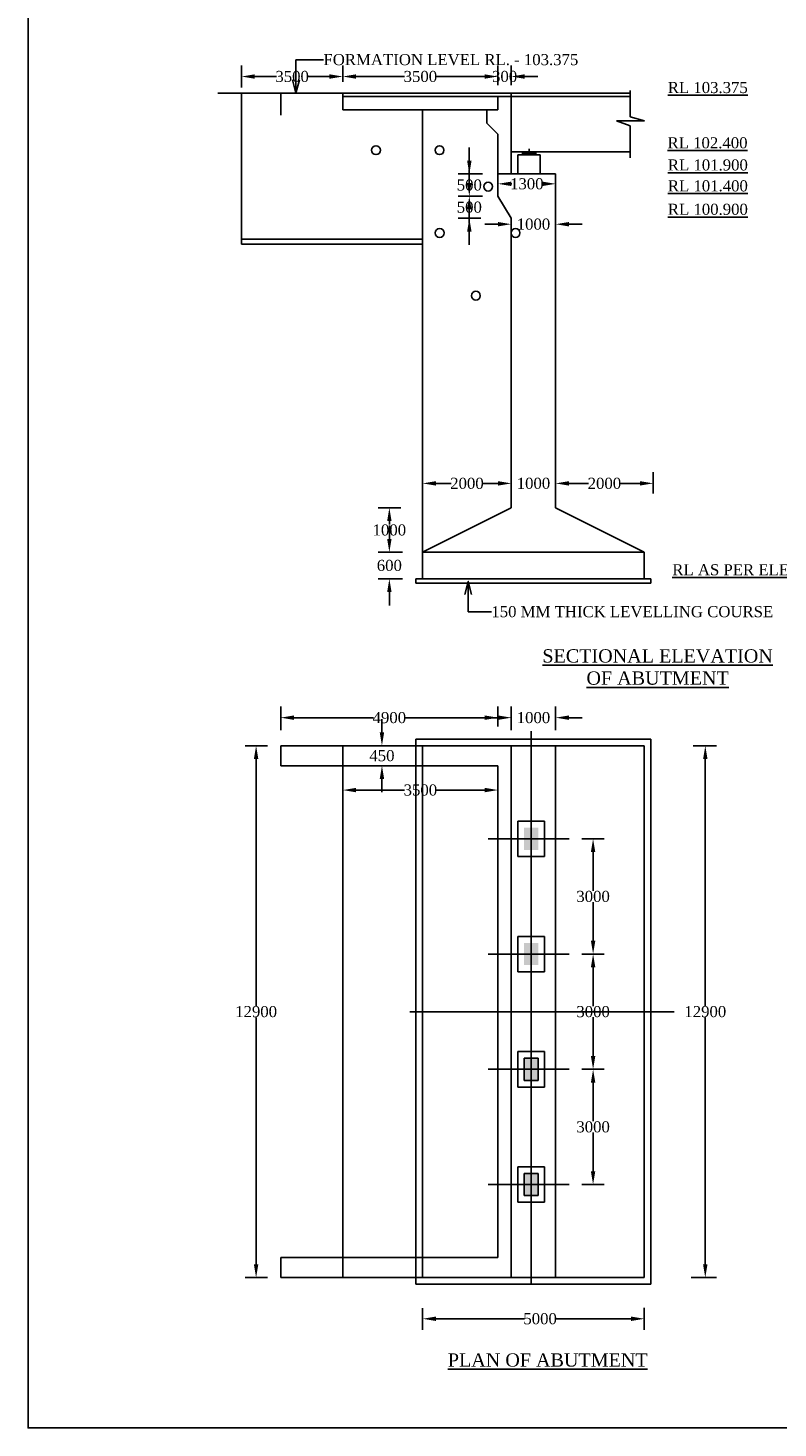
# Model space of a CAD drawing. Header units: millimetres. Extents: x 103078 to 9205504, y -104267 to 3479495.
# Tile 1 of 14: x 3777418 to 3811244, y 3302795 to 3365973. Entities that reach past the tile are written whole.
import ezdxf

# ---------------------------------------------------------------- set-up
doc = ezdxf.new("R2010")
doc.units = ezdxf.units.MM
doc.header["$LTSCALE"] = 500
doc.header["$MEASUREMENT"] = 0
doc.styles.get("Standard").update_dxf_attribs({"font": 'times.ttf'})
doc.styles.add('style1', font='txt.shx', dxfattribs={"height": 1})
doc.dimstyles.get("Standard").update_dxf_attribs({"dimtxt": 400, "dimasz": 215, "dimexe": 0.18, "dimexo": 0.0625, "dimgap": 0.09, "dimtad": 0, "dimtih": 1, "dimtoh": 1, "dimdec": 0, "dimzin": 4, "dimdsep": 46, "dimtxsty": 'Standard', "dimblk": 'OPEN90', "dimcen": 0, "dimadec": 0, "dimazin": 1, "dimtfac": 1, "dimtdec": 0, "dimtix": 1, "dimtofl": 0, "dimtmove": 0, "dimatfit": 3, "dimldrblk": 'OPEN30', "dimfxl": 1, "dimtolj": 1, "dimtzin": 0, "dimarcsym": 0})

# ---------------------------------------------------------------- blocks, each defined once
blk = doc.blocks.new('*D78')
at = {"color": 0, "linetype": 'Continuous', "lineweight": -2, "transparency": 16777216}
for p, q in [((3795215, 3308210), (3795215, 3307224)), ((3805215, 3308222), (3805215, 3307224)), ((3795815, 3307724), (3799807, 3307724)), ((3804615, 3307724), (3801222, 3307724))]:
    blk.add_line(p, q, dxfattribs=at)
for points in [[(3795815, 3307824), (3795815, 3307624), (3795215, 3307724)], [(3804615, 3307824), (3804615, 3307624), (3805215, 3307724)]]:
    blk.add_solid(points, dxfattribs=at)
at = {"layer": 'Defpoints', "color": 0, "linetype": 'Continuous', "lineweight": -2, "transparency": 16777216}
for p in [(3795215, 3308910), (3805215, 3308922), (3805215, 3307724)]:
    blk.add_point(p, dxfattribs=at)
at = {"color": 0, "linetype": 'Continuous', "lineweight": -2, "transparency": 16777216, "insert": (3800515, 3307724), "char_height": 500, "attachment_point": 5}
blk.add_mtext('\\A1;5000', dxfattribs=at)
blk = doc.blocks.new('*D112')
at = {"color": 0, "linetype": 'Continuous', "lineweight": -2, "transparency": 16777216}
for p, q in [((3791615, 3331982), (3791615, 3331083)), ((3792215, 3331583), (3794404, 3331583)), ((3798015, 3331583), (3795825, 3331583)), ((3798615, 3331982), (3798615, 3331083))]:
    blk.add_line(p, q, dxfattribs=at)
for points in [[(3792215, 3331683), (3792215, 3331483), (3791615, 3331583)], [(3798015, 3331683), (3798015, 3331483), (3798615, 3331583)]]:
    blk.add_solid(points, dxfattribs=at)
at = {"layer": 'Defpoints', "color": 0, "linetype": 'Continuous', "lineweight": -2, "transparency": 16777216}
for p in [(3791615, 3332682), (3798615, 3332682), (3791615, 3331583)]:
    blk.add_point(p, dxfattribs=at)
at = {"color": 0, "linetype": 'Continuous', "lineweight": -2, "transparency": 16777216, "insert": (3795115, 3331583), "char_height": 500, "attachment_point": 5}
blk.add_mtext('\\A1;3500', dxfattribs=at)
blk = doc.blocks.new('*D113')
at = {"color": 0, "linetype": 'Continuous', "lineweight": -2, "transparency": 16777216}
for p, q in [((3799215, 3334282), (3799215, 3335350)), ((3801215, 3334282), (3801215, 3335350)), ((3798615, 3334850), (3798015, 3334850)), ((3801815, 3334850), (3802415, 3334850))]:
    blk.add_line(p, q, dxfattribs=at)
for points in [[(3798615, 3334950), (3798615, 3334750), (3799215, 3334850)], [(3801815, 3334950), (3801815, 3334750), (3801215, 3334850)]]:
    blk.add_solid(points, dxfattribs=at)
at = {"layer": 'Defpoints', "color": 0, "linetype": 'Continuous', "lineweight": -2, "transparency": 16777216}
for p in [(3801215, 3334850), (3799215, 3333582), (3801215, 3333582)]:
    blk.add_point(p, dxfattribs=at)
at = {"color": 0, "linetype": 'Continuous', "lineweight": -2, "transparency": 16777216, "insert": (3800215, 3334850), "char_height": 500, "attachment_point": 5}
blk.add_mtext('\\A1;1000', dxfattribs=at)
blk = doc.blocks.new('*D114')
at = {"color": 0, "linetype": 'Continuous', "lineweight": -2, "transparency": 16777216}
for p, q in [((3793381, 3334182), (3793381, 3334782)), ((3794515, 3333582), (3792881, 3333582)), ((3794515, 3332682), (3792881, 3332682)), ((3793381, 3332082), (3793381, 3331482))]:
    blk.add_line(p, q, dxfattribs=at)
for points in [[(3793281, 3334182), (3793481, 3334182), (3793381, 3333582)], [(3793281, 3332082), (3793481, 3332082), (3793381, 3332682)]]:
    blk.add_solid(points, dxfattribs=at)
at = {"layer": 'Defpoints', "color": 0, "linetype": 'Continuous', "lineweight": -2, "transparency": 16777216}
for p in [(3795215, 3333582), (3793381, 3332682), (3795215, 3332682)]:
    blk.add_point(p, dxfattribs=at)
at = {"color": 0, "linetype": 'Continuous', "lineweight": -2, "transparency": 16777216, "insert": (3793381, 3333132), "char_height": 500, "attachment_point": 5}
blk.add_mtext('\\A1;450', dxfattribs=at)
blk = doc.blocks.new('*D79')
at = {"color": 0, "linetype": 'Continuous', "lineweight": -2, "transparency": 16777216}
for p, q in [((3807422, 3333582), (3808465, 3333582)), ((3807965, 3332982), (3807965, 3321837)), ((3807965, 3310182), (3807965, 3321327)), ((3807332, 3309582), (3808465, 3309582))]:
    blk.add_line(p, q, dxfattribs=at)
for points in [[(3807865, 3332982), (3808065, 3332982), (3807965, 3333582)], [(3807865, 3310182), (3808065, 3310182), (3807965, 3309582)]]:
    blk.add_solid(points, dxfattribs=at)
at = {"layer": 'Defpoints', "color": 0, "linetype": 'Continuous', "lineweight": -2, "transparency": 16777216}
for p in [(3806722, 3333582), (3806632, 3309582), (3807965, 3309582)]:
    blk.add_point(p, dxfattribs=at)
at = {"color": 0, "linetype": 'Continuous', "lineweight": -2, "transparency": 16777216, "insert": (3807965, 3321582), "char_height": 500, "attachment_point": 5}
blk.add_mtext('\\A1;12900', dxfattribs=at)
blk = doc.blocks.new('*D80')
at = {"color": 0, "linetype": 'Continuous', "lineweight": -2, "transparency": 16777216}
for p, q in [((3788222, 3333582), (3787206, 3333582)), ((3787706, 3332982), (3787706, 3321837)), ((3787706, 3310182), (3787706, 3321327)), ((3788222, 3309582), (3787206, 3309582))]:
    blk.add_line(p, q, dxfattribs=at)
for points in [[(3787606, 3332982), (3787806, 3332982), (3787706, 3333582)], [(3787606, 3310182), (3787806, 3310182), (3787706, 3309582)]]:
    blk.add_solid(points, dxfattribs=at)
at = {"layer": 'Defpoints', "color": 0, "linetype": 'Continuous', "lineweight": -2, "transparency": 16777216}
for p in [(3788922, 3333582), (3787706, 3309582), (3788922, 3309582)]:
    blk.add_point(p, dxfattribs=at)
at = {"color": 0, "linetype": 'Continuous', "lineweight": -2, "transparency": 16777216, "insert": (3787706, 3321582), "char_height": 500, "attachment_point": 5}
blk.add_mtext('\\A1;12900', dxfattribs=at)
blk = doc.blocks.new('*D116')
at = {"color": 0, "linetype": 'Continuous', "lineweight": -2, "transparency": 16777216}
for p, q in [((3797322, 3359985), (3797322, 3360585)), ((3797915, 3359385), (3796822, 3359385)), ((3797915, 3358385), (3796822, 3358385)), ((3797322, 3357785), (3797322, 3357185))]:
    blk.add_line(p, q, dxfattribs=at)
for points in [[(3797222, 3359985), (3797422, 3359985), (3797322, 3359385)], [(3797222, 3357785), (3797422, 3357785), (3797322, 3358385)]]:
    blk.add_solid(points, dxfattribs=at)
at = {"layer": 'Defpoints', "color": 0, "linetype": 'Continuous', "lineweight": -2, "transparency": 16777216}
for p in [(3798615, 3359385), (3797322, 3358385), (3798615, 3358385)]:
    blk.add_point(p, dxfattribs=at)
at = {"color": 0, "linetype": 'Continuous', "lineweight": -2, "transparency": 16777216, "insert": (3797322, 3358885), "char_height": 500, "attachment_point": 5}
blk.add_mtext('\\A1;500', dxfattribs=at)
blk = doc.blocks.new('*D117')
at = {"color": 0, "linetype": 'Continuous', "lineweight": -2, "transparency": 16777216}
for p, q in [((3797322, 3358985), (3797322, 3359585)), ((3797915, 3358385), (3796822, 3358385)), ((3797846, 3357385), (3796822, 3357385)), ((3797322, 3356785), (3797322, 3356185))]:
    blk.add_line(p, q, dxfattribs=at)
for points in [[(3797222, 3358985), (3797422, 3358985), (3797322, 3358385)], [(3797222, 3356785), (3797422, 3356785), (3797322, 3357385)]]:
    blk.add_solid(points, dxfattribs=at)
at = {"layer": 'Defpoints', "color": 0, "linetype": 'Continuous', "lineweight": -2, "transparency": 16777216}
for p in [(3798615, 3358385), (3797322, 3357385), (3798546, 3357385)]:
    blk.add_point(p, dxfattribs=at)
at = {"color": 0, "linetype": 'Continuous', "lineweight": -2, "transparency": 16777216, "insert": (3797322, 3357885), "char_height": 500, "attachment_point": 5}
blk.add_mtext('\\A1;500', dxfattribs=at)
blk = doc.blocks.new('*D87')
at = {"color": 0, "linetype": 'Continuous', "lineweight": -2, "transparency": 16777216}
for p, q in [((3802391, 3318982), (3803405, 3318982)), ((3802905, 3318382), (3802905, 3316636)), ((3802905, 3314382), (3802905, 3316128)), ((3802391, 3313782), (3803405, 3313782))]:
    blk.add_line(p, q, dxfattribs=at)
for points in [[(3802805, 3318382), (3803005, 3318382), (3802905, 3318982)], [(3802805, 3314382), (3803005, 3314382), (3802905, 3313782)]]:
    blk.add_solid(points, dxfattribs=at)
at = {"layer": 'Defpoints', "color": 0, "linetype": 'Continuous', "lineweight": -2, "transparency": 16777216}
for p in [(3801691, 3318982), (3801691, 3313782), (3802905, 3313782)]:
    blk.add_point(p, dxfattribs=at)
at = {"color": 0, "linetype": 'Continuous', "lineweight": -2, "transparency": 16777216, "insert": (3802905, 3316382), "char_height": 500, "attachment_point": 5}
blk.add_mtext('\\A1;3000', dxfattribs=at)
blk = doc.blocks.new('*D88')
at = {"color": 0, "linetype": 'Continuous', "lineweight": -2, "transparency": 16777216}
for p, q in [((3802391, 3324182), (3803405, 3324182)), ((3802905, 3323582), (3802905, 3321836)), ((3802905, 3319582), (3802905, 3321328)), ((3802391, 3318982), (3803405, 3318982))]:
    blk.add_line(p, q, dxfattribs=at)
for points in [[(3802805, 3323582), (3803005, 3323582), (3802905, 3324182)], [(3802805, 3319582), (3803005, 3319582), (3802905, 3318982)]]:
    blk.add_solid(points, dxfattribs=at)
at = {"layer": 'Defpoints', "color": 0, "linetype": 'Continuous', "lineweight": -2, "transparency": 16777216}
for p in [(3801691, 3324182), (3802905, 3324182), (3801691, 3318982)]:
    blk.add_point(p, dxfattribs=at)
at = {"color": 0, "linetype": 'Continuous', "lineweight": -2, "transparency": 16777216, "insert": (3802905, 3321582), "char_height": 500, "attachment_point": 5}
blk.add_mtext('\\A1;3000', dxfattribs=at)
blk = doc.blocks.new('*D89')
at = {"color": 0, "linetype": 'Continuous', "lineweight": -2, "transparency": 16777216}
for p, q in [((3802391, 3329382), (3803405, 3329382)), ((3802905, 3328782), (3802905, 3327036)), ((3802905, 3324782), (3802905, 3326528)), ((3802391, 3324182), (3803405, 3324182))]:
    blk.add_line(p, q, dxfattribs=at)
for points in [[(3802805, 3328782), (3803005, 3328782), (3802905, 3329382)], [(3802805, 3324782), (3803005, 3324782), (3802905, 3324182)]]:
    blk.add_solid(points, dxfattribs=at)
at = {"layer": 'Defpoints', "color": 0, "linetype": 'Continuous', "lineweight": -2, "transparency": 16777216}
for p in [(3801691, 3329382), (3801691, 3324182), (3802905, 3324182)]:
    blk.add_point(p, dxfattribs=at)
at = {"color": 0, "linetype": 'Continuous', "lineweight": -2, "transparency": 16777216, "insert": (3802905, 3326782), "char_height": 500, "attachment_point": 5}
blk.add_mtext('\\A1;3000', dxfattribs=at)
blk = doc.blocks.new('*D118')
at = {"color": 0, "linetype": 'Continuous', "lineweight": -2, "transparency": 16777216}
for p, q in [((3798615, 3358685), (3798615, 3358441)), ((3799215, 3358941), (3799233, 3358941)), ((3800615, 3358941), (3800597, 3358941)), ((3801215, 3358685), (3801215, 3358441))]:
    blk.add_line(p, q, dxfattribs=at)
for points in [[(3799215, 3359041), (3799215, 3358841), (3798615, 3358941)], [(3800615, 3359041), (3800615, 3358841), (3801215, 3358941)]]:
    blk.add_solid(points, dxfattribs=at)
at = {"layer": 'Defpoints', "color": 0, "linetype": 'Continuous', "lineweight": -2, "transparency": 16777216}
for p in [(3798615, 3359385), (3801215, 3359385), (3801215, 3358941)]:
    blk.add_point(p, dxfattribs=at)
at = {"color": 0, "linetype": 'Continuous', "lineweight": -2, "transparency": 16777216, "insert": (3799915, 3358941), "char_height": 500, "attachment_point": 5}
blk.add_mtext('\\A1;1300', dxfattribs=at)
blk = doc.blocks.new('*D119')
at = {"color": 0, "linetype": 'Continuous', "lineweight": -2, "transparency": 16777216}
for p, q in [((3801215, 3358685), (3801215, 3356619)), ((3798615, 3357119), (3798015, 3357119)), ((3799215, 3356685), (3799215, 3356619)), ((3801815, 3357119), (3802415, 3357119))]:
    blk.add_line(p, q, dxfattribs=at)
for points in [[(3798615, 3357219), (3798615, 3357019), (3799215, 3357119)], [(3801815, 3357219), (3801815, 3357019), (3801215, 3357119)]]:
    blk.add_solid(points, dxfattribs=at)
at = {"layer": 'Defpoints', "color": 0, "linetype": 'Continuous', "lineweight": -2, "transparency": 16777216}
for p in [(3801215, 3359385), (3799215, 3357385), (3801215, 3357119)]:
    blk.add_point(p, dxfattribs=at)
at = {"color": 0, "linetype": 'Continuous', "lineweight": -2, "transparency": 16777216, "insert": (3800215, 3357119), "char_height": 500, "attachment_point": 5}
blk.add_mtext('\\A1;1000', dxfattribs=at)
blk = doc.blocks.new('*D90')
at = {"color": 0, "linetype": 'Continuous', "lineweight": -2, "transparency": 16777216}
for p, q in [((3791615, 3363540), (3791615, 3364283)), ((3798615, 3363390), (3798615, 3364283)), ((3792215, 3363783), (3794404, 3363783)), ((3798015, 3363783), (3795825, 3363783))]:
    blk.add_line(p, q, dxfattribs=at)
for points in [[(3792215, 3363883), (3792215, 3363683), (3791615, 3363783)], [(3798015, 3363883), (3798015, 3363683), (3798615, 3363783)]]:
    blk.add_solid(points, dxfattribs=at)
at = {"layer": 'Defpoints', "color": 0, "linetype": 'Continuous', "lineweight": -2, "transparency": 16777216}
for p in [(3798615, 3363783), (3791615, 3362840), (3798615, 3362690)]:
    blk.add_point(p, dxfattribs=at)
at = {"color": 0, "linetype": 'Continuous', "lineweight": -2, "transparency": 16777216, "insert": (3795115, 3363783), "char_height": 500, "attachment_point": 5}
blk.add_mtext('\\A1;3500', dxfattribs=at)
blk = doc.blocks.new('*D91')
at = {"color": 0, "linetype": 'Continuous', "lineweight": -2, "transparency": 16777216}
for p, q in [((3798615, 3363390), (3798615, 3364283)), ((3799215, 3363390), (3799215, 3364283)), ((3798015, 3363783), (3797415, 3363783)), ((3799815, 3363783), (3800415, 3363783))]:
    blk.add_line(p, q, dxfattribs=at)
for points in [[(3798015, 3363883), (3798015, 3363683), (3798615, 3363783)], [(3799815, 3363883), (3799815, 3363683), (3799215, 3363783)]]:
    blk.add_solid(points, dxfattribs=at)
at = {"layer": 'Defpoints', "color": 0, "linetype": 'Continuous', "lineweight": -2, "transparency": 16777216}
for p in [(3799215, 3363783), (3798615, 3362690), (3799215, 3362690)]:
    blk.add_point(p, dxfattribs=at)
at = {"color": 0, "linetype": 'Continuous', "lineweight": -2, "transparency": 16777216, "insert": (3798915, 3363783), "char_height": 500, "attachment_point": 5}
blk.add_mtext('\\A1;300', dxfattribs=at)
blk = doc.blocks.new('*D92')
at = {"color": 0, "linetype": 'Continuous', "lineweight": -2, "transparency": 16777216}
for p, q in [((3793715, 3342918), (3793715, 3343518)), ((3794305, 3342318), (3793215, 3342318)), ((3794305, 3341118), (3793215, 3341118)), ((3793715, 3340518), (3793715, 3339918))]:
    blk.add_line(p, q, dxfattribs=at)
for points in [[(3793615, 3342918), (3793815, 3342918), (3793715, 3342318)], [(3793615, 3340518), (3793815, 3340518), (3793715, 3341118)]]:
    blk.add_solid(points, dxfattribs=at)
at = {"layer": 'Defpoints', "color": 0, "linetype": 'Continuous', "lineweight": -2, "transparency": 16777216}
for p in [(3795005, 3342318), (3793715, 3341118), (3795005, 3341118)]:
    blk.add_point(p, dxfattribs=at)
at = {"color": 0, "linetype": 'Continuous', "lineweight": -2, "transparency": 16777216, "insert": (3793715, 3341718), "char_height": 500, "attachment_point": 5}
blk.add_mtext('\\A1;600', dxfattribs=at)
blk = doc.blocks.new('*D93')
at = {"color": 0, "linetype": 'Continuous', "lineweight": -2, "transparency": 16777216}
for p, q in [((3794240, 3344318), (3793215, 3344318)), ((3793715, 3343718), (3793715, 3343572)), ((3793715, 3342918), (3793715, 3343063)), ((3794305, 3342318), (3793215, 3342318))]:
    blk.add_line(p, q, dxfattribs=at)
for points in [[(3793615, 3343718), (3793815, 3343718), (3793715, 3344318)], [(3793615, 3342918), (3793815, 3342918), (3793715, 3342318)]]:
    blk.add_solid(points, dxfattribs=at)
at = {"layer": 'Defpoints', "color": 0, "linetype": 'Continuous', "lineweight": -2, "transparency": 16777216}
for p in [(3794940, 3344318), (3793715, 3342318), (3795005, 3342318)]:
    blk.add_point(p, dxfattribs=at)
at = {"color": 0, "linetype": 'Continuous', "lineweight": -2, "transparency": 16777216, "insert": (3793715, 3343318), "char_height": 500, "attachment_point": 5}
blk.add_mtext('\\A1;1000', dxfattribs=at)
blk = doc.blocks.new('*D94')
at = {"color": 0, "linetype": 'Continuous', "lineweight": -2, "transparency": 16777216}
for p, q in [((3798615, 3345423), (3798015, 3345423)), ((3799215, 3345346), (3799215, 3344923)), ((3801215, 3345849), (3801215, 3344923)), ((3801815, 3345423), (3802415, 3345423))]:
    blk.add_line(p, q, dxfattribs=at)
for points in [[(3798615, 3345523), (3798615, 3345323), (3799215, 3345423)], [(3801815, 3345523), (3801815, 3345323), (3801215, 3345423)]]:
    blk.add_solid(points, dxfattribs=at)
at = {"layer": 'Defpoints', "color": 0, "linetype": 'Continuous', "lineweight": -2, "transparency": 16777216}
for p in [(3801215, 3346549), (3799215, 3346046), (3801215, 3345423)]:
    blk.add_point(p, dxfattribs=at)
at = {"color": 0, "linetype": 'Continuous', "lineweight": -2, "transparency": 16777216, "insert": (3800215, 3345423), "char_height": 500, "attachment_point": 5}
blk.add_mtext('\\A1;1000', dxfattribs=at)
blk = doc.blocks.new('*D95')
at = {"color": 0, "linetype": 'Continuous', "lineweight": -2, "transparency": 16777216}
for p, q in [((3795215, 3344952), (3795215, 3345923)), ((3799215, 3346088), (3799215, 3345923)), ((3795815, 3345423), (3796497, 3345423)), ((3798615, 3345423), (3797932, 3345423))]:
    blk.add_line(p, q, dxfattribs=at)
for points in [[(3795815, 3345523), (3795815, 3345323), (3795215, 3345423)], [(3798615, 3345523), (3798615, 3345323), (3799215, 3345423)]]:
    blk.add_solid(points, dxfattribs=at)
at = {"layer": 'Defpoints', "color": 0, "linetype": 'Continuous', "lineweight": -2, "transparency": 16777216}
for p in [(3799215, 3345423), (3799215, 3345388), (3795215, 3344252)]:
    blk.add_point(p, dxfattribs=at)
at = {"color": 0, "linetype": 'Continuous', "lineweight": -2, "transparency": 16777216, "insert": (3797215, 3345423), "char_height": 500, "attachment_point": 5}
blk.add_mtext('\\A1;2000', dxfattribs=at)
blk = doc.blocks.new('*D96')
at = {"color": 0, "linetype": 'Continuous', "lineweight": -2, "transparency": 16777216}
for p, q in [((3805615, 3344972), (3805615, 3345923)), ((3801215, 3345401), (3801215, 3344923)), ((3801815, 3345423), (3802697, 3345423)), ((3805015, 3345423), (3804132, 3345423))]:
    blk.add_line(p, q, dxfattribs=at)
for points in [[(3801815, 3345523), (3801815, 3345323), (3801215, 3345423)], [(3805015, 3345523), (3805015, 3345323), (3805615, 3345423)]]:
    blk.add_solid(points, dxfattribs=at)
at = {"layer": 'Defpoints', "color": 0, "linetype": 'Continuous', "lineweight": -2, "transparency": 16777216}
for p in [(3801215, 3346101), (3805615, 3345423), (3805615, 3344272)]:
    blk.add_point(p, dxfattribs=at)
at = {"color": 0, "linetype": 'Continuous', "lineweight": -2, "transparency": 16777216, "insert": (3803415, 3345423), "char_height": 500, "attachment_point": 5}
blk.add_mtext('\\A1;2000', dxfattribs=at)
blk = doc.blocks.new('*D126')
at = {"color": 0, "linetype": 'Continuous', "lineweight": -2, "transparency": 16777216}
for p, q in [((3787046, 3363288), (3787046, 3364283)), ((3791615, 3363735), (3791615, 3364283)), ((3787646, 3363783), (3788620, 3363783)), ((3791015, 3363783), (3790041, 3363783))]:
    blk.add_line(p, q, dxfattribs=at)
for points in [[(3787646, 3363883), (3787646, 3363683), (3787046, 3363783)], [(3791015, 3363883), (3791015, 3363683), (3791615, 3363783)]]:
    blk.add_solid(points, dxfattribs=at)
at = {"layer": 'Defpoints', "color": 0, "linetype": 'Continuous', "lineweight": -2, "transparency": 16777216}
for p in [(3791615, 3363783), (3791615, 3363035), (3787046, 3362588)]:
    blk.add_point(p, dxfattribs=at)
at = {"color": 0, "linetype": 'Continuous', "lineweight": -2, "transparency": 16777216, "insert": (3789330, 3363783), "char_height": 500, "attachment_point": 5}
blk.add_mtext('\\A1;3500', dxfattribs=at)
blk = doc.blocks.new('*D127')
at = {"color": 0, "linetype": 'Continuous', "lineweight": -2, "transparency": 16777216}
for p, q in [((3788815, 3334282), (3788815, 3335350)), ((3798615, 3334445), (3798615, 3335350)), ((3789415, 3334850), (3792995, 3334850)), ((3798015, 3334850), (3794434, 3334850))]:
    blk.add_line(p, q, dxfattribs=at)
for points in [[(3789415, 3334950), (3789415, 3334750), (3788815, 3334850)], [(3798015, 3334950), (3798015, 3334750), (3798615, 3334850)]]:
    blk.add_solid(points, dxfattribs=at)
at = {"layer": 'Defpoints', "color": 0, "linetype": 'Continuous', "lineweight": -2, "transparency": 16777216}
for p in [(3798615, 3334850), (3788815, 3333582), (3798615, 3333745)]:
    blk.add_point(p, dxfattribs=at)
at = {"color": 0, "linetype": 'Continuous', "lineweight": -2, "transparency": 16777216, "insert": (3793715, 3334850), "char_height": 500, "attachment_point": 5}
blk.add_mtext('\\A1;4900', dxfattribs=at)

msp = doc.modelspace()

# ---------------------------------------------------------------- hatches: boundary and pattern name
at = {"linetype": 'Continuous', "lineweight": -2}
for points in [[(3800014.6, 3360384.9), (3799714.6, 3360384.9), (3799714.6, 3360254.9), (3800014.6, 3360254.9)], [(3800314.6, 3360384.9), (3800014.6, 3360384.9), (3800014.6, 3360254.9), (3800314.6, 3360254.9)]]:
    msp.add_hatch(color=0, dxfattribs=at).paths.add_polyline_path(points)
h = msp.add_hatch(color=0, dxfattribs=at)
h.dxf.hatch_style = 1
h.paths.add_polyline_path([(3800114.6, 3329881.9), (3799794.6, 3329881.9), (3799794.6, 3329381.9), (3800114.6, 3329381.9)])
h.paths.add_polyline_path([(3800434.6, 3329881.9), (3800114.6, 3329881.9), (3800114.6, 3329381.9), (3800434.6, 3329381.9)])
h.paths.add_polyline_path([(3800434.6, 3329381.9), (3800114.6, 3329381.9), (3800114.6, 3328881.9), (3800434.6, 3328881.9)])
h.paths.add_polyline_path([(3800114.6, 3329381.9), (3799794.6, 3329381.9), (3799794.6, 3328881.9), (3800114.6, 3328881.9)])
h = msp.add_hatch(color=0, dxfattribs=at)
h.dxf.hatch_style = 1
h.paths.add_polyline_path([(3800114.6, 3324681.9), (3799794.6, 3324681.9), (3799794.6, 3324181.9), (3800114.6, 3324181.9)])
h.paths.add_polyline_path([(3800434.6, 3324681.9), (3800114.6, 3324681.9), (3800114.6, 3324181.9), (3800434.6, 3324181.9)])
h.paths.add_polyline_path([(3800434.6, 3324181.9), (3800114.6, 3324181.9), (3800114.6, 3323681.9), (3800434.6, 3323681.9)])
h.paths.add_polyline_path([(3800114.6, 3324181.9), (3799794.6, 3324181.9), (3799794.6, 3323681.9), (3800114.6, 3323681.9)])
h = msp.add_hatch(color=0, dxfattribs=at)
h.dxf.hatch_style = 1
h.paths.add_polyline_path([(3800114.6, 3319481.9), (3799794.6, 3319481.9), (3799794.6, 3318981.9), (3800114.6, 3318981.9)])
h.paths.add_polyline_path([(3800434.6, 3319481.9), (3800114.6, 3319481.9), (3800114.6, 3318981.9), (3800434.6, 3318981.9)])
h.paths.add_polyline_path([(3800434.6, 3318981.9), (3800114.6, 3318981.9), (3800114.6, 3318481.9), (3800434.6, 3318481.9)])
h.paths.add_polyline_path([(3800114.6, 3318981.9), (3799794.6, 3318981.9), (3799794.6, 3318481.9), (3800114.6, 3318481.9)])
h = msp.add_hatch(color=0, dxfattribs=at)
h.dxf.hatch_style = 1
h.paths.add_polyline_path([(3800114.6, 3314281.9), (3799794.6, 3314281.9), (3799794.6, 3313781.9), (3800114.6, 3313781.9)])
h.paths.add_polyline_path([(3800434.6, 3314281.9), (3800114.6, 3314281.9), (3800114.6, 3313781.9), (3800434.6, 3313781.9)])
h.paths.add_polyline_path([(3800434.6, 3313781.9), (3800114.6, 3313781.9), (3800114.6, 3313281.9), (3800434.6, 3313281.9)])
h.paths.add_polyline_path([(3800114.6, 3313781.9), (3799794.6, 3313781.9), (3799794.6, 3313281.9), (3800114.6, 3313281.9)])

# ---------------------------------------------------------------- linework, layer by layer
for p, q in [((3788814.6, 3363034.9), (3785983, 3363034.9)), ((3787046, 3363034.9), (3787046, 3356213)), ((3787046, 3356451), (3795214.6, 3356451)), ((3787046, 3356213), (3795214.6, 3356213))]:
    msp.add_line(p, q, dxfattribs=at)
at = {"color": 0, "linetype": 'Continuous', "lineweight": -2}
for p, q in [((3788814.6, 3362034.9), (3788814.6, 3363034.9)), ((3788814.6, 3363034.9), (3804575.6, 3363034.9)), ((3791614.6, 3362284.9), (3791614.6, 3363034.9)), ((3799214.6, 3359384.9), (3799214.6, 3363034.9)), ((3804575.6, 3363154.9), (3804575.6, 3361965.4)), ((3798614.6, 3362884.9), (3791614.6, 3362884.9)), ((3798614.6, 3362284.9), (3798614.6, 3362884.9)), ((3798614.6, 3362884.9), (3804575.6, 3362884.9)), ((3791614.6, 3362284.9), (3798614.6, 3362284.9)), ((3795214.6, 3341117.9), (3795214.6, 3362284.9)), ((3798114.6, 3361684.9), (3798114.6, 3362284.9)), ((3805218.6, 3361781.9), (3803962.6, 3361781.9)), ((3803962.6, 3361781.9), (3804575.6, 3361557.9)), ((3804575.6, 3361965.4), (3805218.6, 3361781.9)), ((3798114.6, 3361684.9), (3798614.6, 3361184.9)), ((3798614.6, 3358384.9), (3798614.6, 3361184.9)), ((3804575.6, 3361557.9), (3804575.6, 3360118.4)), ((3800014.6, 3360254.9), (3800014.6, 3360520.9)), ((3799214.6, 3360384.9), (3804575.6, 3360384.9)), ((3799514.6, 3360254.9), (3800514.6, 3360254.9)), ((3799514.6, 3360254.9), (3799514.6, 3359384.9)), ((3799714.6, 3360254.9), (3799714.6, 3360384.9)), ((3799714.6, 3360384.9), (3800314.6, 3360384.9)), ((3800314.6, 3360254.9), (3800314.6, 3360384.9)), ((3800514.6, 3360254.9), (3800514.6, 3359384.9)), ((3801214.6, 3359384.9), (3798614.6, 3359384.9)), ((3801214.6, 3344317.9), (3801214.6, 3359384.9)), ((3798614.6, 3358384.9), (3799214.6, 3357384.9)), ((3799214.6, 3344317.9), (3799214.6, 3357384.9)), ((3795214.6, 3342317.9), (3799214.6, 3344317.9)), ((3801214.6, 3344317.9), (3805214.6, 3342317.9)), ((3805214.6, 3342317.9), (3795214.6, 3342317.9)), ((3805214.6, 3341117.9), (3805214.6, 3342317.9)), ((3794914.6, 3340917.9), (3794914.6, 3341117.9)), ((3805514.6, 3341117.9), (3794914.6, 3341117.9)), ((3805514.6, 3340917.9), (3794914.6, 3340917.9)), ((3805514.6, 3340917.9), (3805514.6, 3341117.9)), ((3800114.6, 3334233.9), (3800114.6, 3309281.9)), ((3788814.6, 3333581.9), (3805214.6, 3333581.9)), ((3788814.6, 3333581.9), (3788814.6, 3332681.9)), ((3791614.6, 3333581.9), (3791614.6, 3309581.9)), ((3794914.6, 3333881.9), (3805514.6, 3333881.9)), ((3794914.6, 3333881.9), (3794914.6, 3309281.9)), ((3795214.6, 3333581.9), (3795214.6, 3309581.9)), ((3799214.6, 3333581.9), (3799214.6, 3309581.9)), ((3801214.6, 3333581.9), (3801214.6, 3309581.9)), ((3805214.6, 3333581.9), (3805214.6, 3309581.9)), ((3805514.6, 3333881.9), (3805514.6, 3309281.9)), ((3788814.6, 3332681.9), (3798614.6, 3332681.9)), ((3798614.6, 3332681.9), (3798614.6, 3310481.9)), ((3799514.6, 3330181.9), (3800714.6, 3330181.9)), ((3799514.6, 3330181.9), (3799514.6, 3328581.9)), ((3800714.6, 3330181.9), (3800714.6, 3328581.9)), ((3798171, 3329381.9), (3801831, 3329381.9)), ((3799514.6, 3328581.9), (3800714.6, 3328581.9)), ((3799514.6, 3324981.9), (3800714.6, 3324981.9)), ((3799514.6, 3324981.9), (3799514.6, 3323381.9)), ((3800714.6, 3324981.9), (3800714.6, 3323381.9)), ((3798171, 3324181.9), (3801831, 3324181.9)), ((3799514.6, 3323381.9), (3800714.6, 3323381.9)), ((3794631.8, 3321581.9), (3806560.8, 3321581.9)), ((3799514.6, 3319781.9), (3800714.6, 3319781.9)), ((3799514.6, 3319781.9), (3799514.6, 3318181.9)), ((3799794.6, 3319481.9), (3800434.6, 3319481.9)), ((3799794.6, 3319481.9), (3799794.6, 3318481.9)), ((3800434.6, 3319481.9), (3800434.6, 3318481.9)), ((3800714.6, 3319781.9), (3800714.6, 3318181.9)), ((3798171, 3318981.9), (3801831, 3318981.9)), ((3799514.6, 3318181.9), (3800714.6, 3318181.9)), ((3799794.6, 3318481.9), (3800434.6, 3318481.9)), ((3799514.6, 3314581.9), (3800714.6, 3314581.9)), ((3799514.6, 3314581.9), (3799514.6, 3312981.9)), ((3800714.6, 3314581.9), (3800714.6, 3312981.9)), ((3798171, 3313781.9), (3801831, 3313781.9)), ((3799794.6, 3314281.9), (3800434.6, 3314281.9)), ((3799794.6, 3314281.9), (3799794.6, 3313281.9)), ((3800434.6, 3314281.9), (3800434.6, 3313281.9)), ((3799794.6, 3313281.9), (3800434.6, 3313281.9)), ((3799514.6, 3312981.9), (3800714.6, 3312981.9)), ((3788814.6, 3310481.9), (3798614.6, 3310481.9)), ((3788814.6, 3310481.9), (3788814.6, 3309581.9)), ((3788814.6, 3309581.9), (3805214.6, 3309581.9)), ((3794914.6, 3309281.9), (3805514.6, 3309281.9))]:
    msp.add_line(p, q, dxfattribs=at)
msp.add_lwpolyline([(3951067.1, 3302795), (3777417.8, 3302795), (3777417.8, 3413686.8), (3951067.1, 3413686.8)], close=True, dxfattribs=at)
for centre in [(3793111.1, 3360457), (3795979.1, 3360457), (3798171.6, 3358815.5), (3795986.6, 3356723.5), (3799406.6, 3356723.5), (3797618.6, 3353892.5)]:
    msp.add_circle(centre, 200, dxfattribs=at)

# ---------------------------------------------------------------- texts
at = {"color": 0, "linetype": 'Continuous', "lineweight": -2, "char_height": 500}
for s, insert, attachment_point in [('FORMATION LEVEL RL. - 103.375', (3790743.1, 3364540.4), 4), ('{\\LRL 103.375}', (3806273.4, 3363537.2), 1), ('{\\LRL 102.400}', (3806262.4, 3361042.7), 1), ('{\\LRL 101.900}', (3806276.9, 3360042.7), 1), ('{\\LRL 101.400}', (3806276.9, 3359099.3), 1), ('{\\LRL 100.900}', (3806276.9, 3358042.7), 1), ('{\\LRL AS PER ELEVATION}', (3806477.4, 3341775.7), 1), ('150 MM THICK LEVELLING COURSE', (3798316.6, 3339627.9), 4)]:
    msp.add_mtext(s, dxfattribs=dict(at, insert=insert, attachment_point=attachment_point))
at = {"color": 0, "linetype": 'Continuous', "lineweight": -2, "char_height": 518.4, "attachment_point": 1, "style": 'style1'}
for s, insert in [('\\pxqc;{\\fTimes New Roman|b0|i0|c0|p18;\\H1.1574x;\\LSECTIONAL ELEVATION \\POF ABUTMENT\\fViner Hand ITC|b0|i0|c0|p66;\\l                 \\H0.864x;  }', (3800503.6, 3337938)), ('{\\fTimes New Roman|b0|i0|c0|p18;\\H1.1574x;\\LPLAN OF ABUTMENT\\fViner Hand ITC|b0|i0|c0|p66;\\l                 \\H0.864x;  }', (3796352.6, 3306164))]:
    msp.add_mtext(s, dxfattribs=dict(at, insert=insert))

# ---------------------------------------------------------------- dimensions: what is measured, and where the dimension line sits
at = {"color": 0, "linetype": 'Continuous', "lineweight": -2}
for base, p1, p2, text, picture, middle in [((3791614.6, 3363782.9), (3787046, 3362587.9), (3791614.6, 3363034.9), '3500', '*D126', (3789330.3, 3363782.9)), ((3798614.6, 3363782.9), (3791614.6, 3362840.4), (3798614.6, 3362690.4), '3500', '*D90', (3795114.6, 3363782.9)), ((3799214.6, 3363782.9), (3798614.6, 3362690.4), (3799214.6, 3362690.4), '300', '*D91', (3798914.6, 3363782.9)), ((3801214.6, 3357118.9), (3799214.6, 3357384.9), (3801214.6, 3359384.9), '1000', '*D119', (3800214.6, 3357118.9)), ((3801214.6, 3358941.4), (3798614.6, 3359384.9), (3801214.6, 3359384.9), '1300', '*D118', (3799914.6, 3358941.4)), ((3801214.6, 3345422.9), (3799214.6, 3346045.9), (3801214.6, 3346548.9), '1000', '*D94', (3800214.6, 3345422.9)), ((3799214.6, 3345422.9), (3795214.6, 3344251.9), (3799214.6, 3345387.9), '2000', '*D95', (3797214.6, 3345422.9)), ((3805614.6, 3345422.9), (3801214.6, 3346100.9), (3805614.6, 3344271.9), '2000', '*D96', (3803414.6, 3345422.9)), ((3798614.6, 3334850.4), (3788814.6, 3333581.9), (3798614.6, 3333744.9), '4900', '*D127', (3793714.6, 3334850.4)), ((3801214.6, 3334850.4), (3799214.6, 3333581.9), (3801214.6, 3333581.9), '1000', '*D113', (3800214.6, 3334850.4)), ((3791614.6, 3331582.9), (3798614.6, 3332681.9), (3791614.6, 3332681.9), '3500', '*D112', (3795114.6, 3331582.9))]:
    dim = msp.add_linear_dim(base=base, p1=p1, p2=p2, text=text, dimstyle='Standard', override={"dimtxt": 500, "dimasz": 600, "dimexe": 500, "dimexo": 700, "dimfxl": 300}, dxfattribs=at)
    dim.commit()
    dim.dimension.update_dxf_attribs({"geometry": picture, "text_midpoint": middle})
for base, p1, p2, text, picture, middle in [((3797321.6, 3358384.9), (3798614.6, 3359384.9), (3798614.6, 3358384.9), '500', '*D116', (3797321.6, 3358884.9)), ((3797321.6, 3357384.9), (3798614.6, 3358384.9), (3798545.6, 3357384.9), '500', '*D117', (3797321.6, 3357884.9)), ((3793714.6, 3342317.9), (3794939.6, 3344317.9), (3795005.1, 3342317.9), '1000', '*D93', (3793714.6, 3343317.9)), ((3793714.6, 3341117.9), (3795005.1, 3342317.9), (3795005.1, 3341117.9), '600', '*D92', (3793714.6, 3341717.9)), ((3793380.6, 3332681.9), (3795214.6, 3333581.9), (3795214.6, 3332681.9), '450', '*D114', (3793380.6, 3333131.9)), ((3787706.1, 3309581.9), (3788922.1, 3333581.9), (3788922.1, 3309581.9), '12900', '*D80', (3787706.1, 3321581.9)), ((3807965.1, 3309581.9), (3806721.6, 3333581.9), (3806632.1, 3309581.9), '12900', '*D79', (3807965.1, 3321581.9)), ((3802904.6, 3324181.9), (3801691.1, 3329381.9), (3801691.1, 3324181.9), '3000', '*D89', (3802904.6, 3326781.9)), ((3802904.6, 3324181.9), (3801691.1, 3318981.9), (3801691.1, 3324181.9), '3000', '*D88', (3802904.6, 3321581.9)), ((3802904.6, 3313781.9), (3801691.1, 3318981.9), (3801691.1, 3313781.9), '3000', '*D87', (3802904.6, 3316381.9))]:
    dim = msp.add_linear_dim(base=base, p1=p1, p2=p2, angle=90, text=text, dimstyle='Standard', override={"dimtxt": 500, "dimasz": 600, "dimexe": 500, "dimexo": 700, "dimfxl": 300}, dxfattribs=at)
    dim.commit()
    dim.dimension.update_dxf_attribs({"geometry": picture, "text_midpoint": middle})
dim = msp.add_linear_dim(base=(3805214.6, 3307724.4), p1=(3795214.6, 3308910.4), p2=(3805214.6, 3308922.4), text='5000', dimstyle='Standard', override={"dimtxt": 500, "dimasz": 600, "dimexe": 500, "dimexo": 700, "dimfxl": 300}, dxfattribs=at)
dim.commit()
dim.dimension.update_dxf_attribs({"geometry": '*D78', "text_midpoint": (3800514.6, 3307724.4), "dimtype": 160})

# ---------------------------------------------------------------- leaders
at = {"color": 0, "linetype": 'Continuous', "lineweight": -2, "annotation_type": 0, "has_hookline": 1, "hookline_direction": 0}
for points, text_width in [([(3789502.2, 3363034.9), (3789502.2, 3364540.9), (3790743.1, 3364540.4)], 11177), ([(3797271.4, 3341001.4), (3797271.4, 3339627.9), (3798316.6, 3339627.9)], 12323.7)]:
    msp.add_leader(points, dimstyle='Standard', override={"dimtxt": 500, "dimasz": 600, "dimexe": 500, "dimexo": 700, "dimfxl": 300}, dxfattribs=dict(at, text_width=text_width))

doc.saveas('drawing.dxf')
